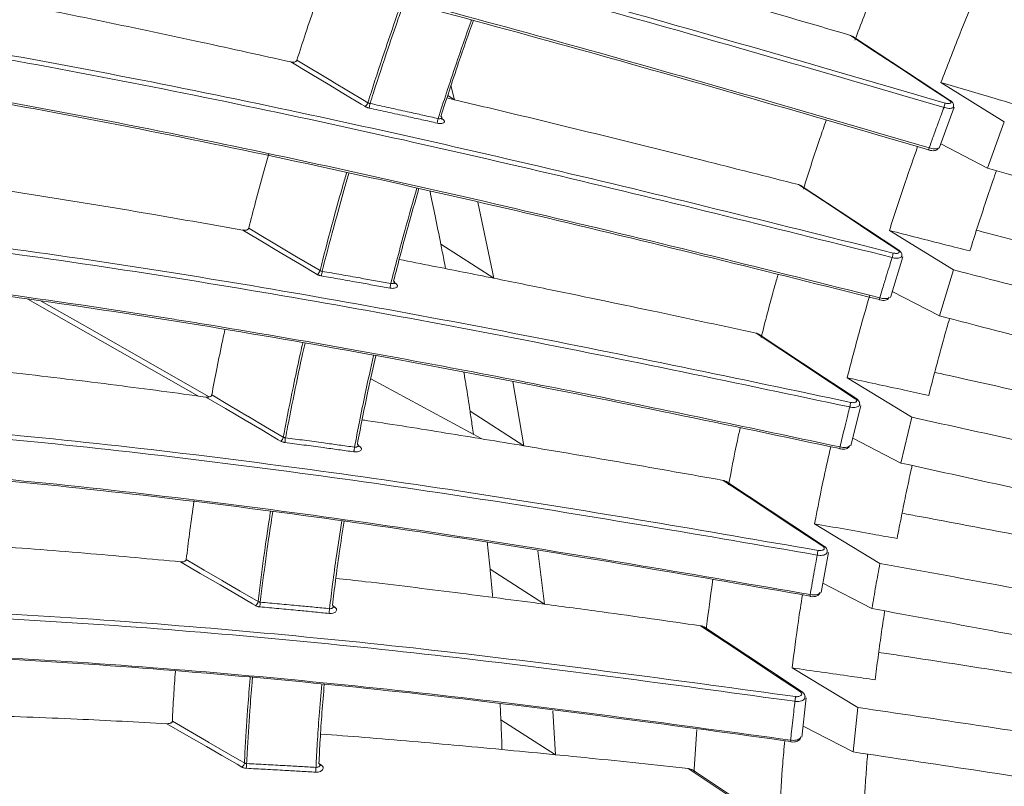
# Model space of a CAD drawing. Header units: millimetres. Extents: x 0 to 1118, y 0 to 864.
# Tile 53 of 256: x 339 to 353, y 146 to 157. Entities that reach past the tile are written whole.
import ezdxf

# ---------------------------------------------------------------- set-up
doc = ezdxf.new("R2010")
doc.units = ezdxf.units.MM

msp = doc.modelspace()

# ---------------------------------------------------------------- linework, layer by layer
at = {"color": 7, "linetype": 'Continuous', "lineweight": 15}
for p, q in [((350.881, 156.515), (350.914, 156.499)), ((345.243, 155.598), (345.192, 155.799)), ((352.17, 155.842), (353.073, 155.284)), ((345.243, 155.598), (345.134, 155.623)), ((352.144, 154.908), (352.357, 155.49)), ((352.833, 154.625), (353.073, 155.284)), ((352.833, 154.625), (352.167, 154.97)), ((345.805, 153.055), (345.573, 154.14)), ((351.436, 153.735), (352.35, 153.174)), ((345.047, 153.541), (345.805, 153.055)), ((351.572, 153.454), (351.571, 153.454)), ((351.45, 152.781), (351.627, 153.361)), ((352.15, 152.518), (352.35, 153.174)), ((352.15, 152.518), (351.476, 152.866)), ((351.294, 152.749), (351.298, 152.747)), ((344.049, 151.623), (345.632, 150.767)), ((350.835, 151.638), (351.757, 151.075)), ((346.231, 150.669), (346.075, 151.585)), ((350.889, 150.668), (351.03, 151.244)), ((345.464, 151.161), (346.231, 150.669)), ((351.6, 150.423), (351.757, 151.075)), ((351.6, 150.423), (350.916, 150.777)), ((350.371, 149.558), (351.301, 148.994)), ((346.522, 148.414), (346.431, 149.174)), ((350.466, 148.579), (350.567, 149.149)), ((345.749, 148.91), (346.522, 148.414)), ((351.188, 148.35), (350.489, 148.711)), ((350.051, 147.505), (350.987, 146.941)), ((345.892, 146.992), (345.903, 146.767)), ((350.19, 146.519), (350.253, 147.08)), ((346.68, 146.269), (346.641, 146.895)), ((350.918, 146.308), (350.987, 146.941)), ((345.903, 146.767), (346.68, 146.269)), ((350.918, 146.308), (350.208, 146.675))]:
    msp.add_line(p, q, dxfattribs=at)
at = {"color": 9, "linetype": 'Continuous', "lineweight": 15}
for p, q in [((345.146, 155.66), (345.243, 155.598)), ((345.061, 155.33), (345.073, 155.322)), ((344.388, 152.992), (344.403, 152.983)), ((343.872, 150.673), (343.889, 150.662)), ((343.514, 148.386), (343.536, 148.371)), ((343.311, 146.144), (343.346, 146.12))]:
    msp.add_line(p, q, dxfattribs=at)
at = {"color": 7, "linetype": 'Continuous', "lineweight": 15, "flags": 128}
for points in [[(352.293, 155.585), (351.94, 155.817), (351.587, 156.05), (351.234, 156.282), (350.881, 156.515)], [(352.307, 155.582), (351.845, 155.886), (350.915, 156.5)], [(343.966, 155.504), (343.912, 155.536), (343.689, 155.67), (343.466, 155.804), (343.189, 155.97), (342.912, 156.136)], [(342.998, 156.161), (343.503, 155.858), (343.509, 155.855), (343.955, 155.587), (344.009, 155.555)], [(351.555, 153.456), (351.202, 153.69), (350.849, 153.923), (350.496, 154.156), (350.143, 154.389)], [(351.572, 153.454), (351.109, 153.76), (350.182, 154.372)], [(343.285, 153.11), (343.035, 153.259), (342.784, 153.409), (342.435, 153.616), (342.227, 153.74)], [(342.312, 153.767), (342.486, 153.664), (342.66, 153.561), (342.993, 153.362), (343.327, 153.164)], [(350.951, 151.337), (350.598, 151.571), (350.244, 151.805), (349.891, 152.039), (349.538, 152.273)], [(350.971, 151.336), (350.507, 151.643), (349.582, 152.255)], [(342.765, 150.736), (342.733, 150.755), (342.497, 150.894), (342.262, 151.033), (341.982, 151.198), (341.703, 151.362)], [(341.785, 151.393), (342.04, 151.243), (342.295, 151.092), (342.301, 151.089), (342.553, 150.94), (342.804, 150.792)], [(343.819, 150.649), (343.817, 150.641), (343.816, 150.631), (343.815, 150.622), (343.814, 150.612), (343.812, 150.604), (343.811, 150.595), (343.81, 150.588), (343.809, 150.583)], [(350.73, 150.625), (350.73, 150.625), (350.729, 150.626), (350.729, 150.629), (350.73, 150.633), (350.731, 150.638), (350.732, 150.645), (350.733, 150.652)], [(350.488, 149.237), (350.134, 149.471), (349.78, 149.706), (349.426, 149.941), (349.071, 150.176)], [(350.51, 149.236), (350.045, 149.544), (349.121, 150.157)], [(342.408, 148.393), (342.367, 148.417), (342.135, 148.553), (341.903, 148.688), (341.622, 148.852), (341.342, 149.016)], [(341.421, 149.049), (341.677, 148.899), (341.933, 148.75), (341.94, 148.746), (342.192, 148.598), (342.445, 148.451)], [(350.168, 147.163), (349.813, 147.399), (349.458, 147.634), (349.103, 147.87), (348.748, 148.105)], [(350.192, 147.164), (349.727, 147.473), (348.803, 148.086)], [(342.215, 146.092), (342.145, 146.133), (341.927, 146.259), (341.709, 146.385), (341.428, 146.548), (341.147, 146.71)], [(341.224, 146.745), (341.737, 146.448), (341.744, 146.444), (342.18, 146.192), (342.251, 146.151)], [(349.996, 145.126), (349.64, 145.362), (349.283, 145.599), (348.927, 145.835), (348.571, 146.071)], [(350.023, 145.128), (349.556, 145.438), (348.631, 146.051)]]:
    msp.add_lwpolyline(points, dxfattribs=at)
at = {"color": 9, "linetype": 'Continuous', "lineweight": 15, "flags": 128}
for points in [[(345.073, 155.322), (345.066, 155.321), (345.065, 155.321)], [(344.403, 152.983), (344.396, 152.981), (344.389, 152.982)], [(341.587, 151.378), (339.817, 152.386), (339.166, 152.756)], [(339.356, 152.728), (339.944, 152.394), (341.75, 151.365)]]:
    msp.add_lwpolyline(points, dxfattribs=at)
at = {"color": 7, "linetype": 'Continuous', "lineweight": 15}
for centre, radius, start, end in [((343.935, 155.573), 0.0754, 293.5886, 346.2513), ((344.673, 155.385), 0.653, 165.8223, 171.594), ((356.656, 154.205), 4.624, 163.0743, 163.8711), ((345.876, 155.113), 0.893, 165.9848, 170.2017), ((352.677, 153.067), 1.235, 163.6714, 166.7077), ((343.25, 153.18), 0.0782, 296.6974, 347.963), ((344.381, 152.953), 1.042, 168.8743, 172.5332), ((346.078, 152.641), 1.775, 168.9971, 171.1441), ((351.505, 152.719), 0.214, 164.3818, 172.2323), ((351.603, 151.087), 0.743, 164.4286, 169.5416), ((342.725, 150.806), 0.0804, 299.5636, 349.8155), ((345.389, 150.422), 2.579, 171.9724, 173.4643), ((350.945, 149.04), 0.541, 165.3051, 172.4032), ((350.373, 148.533), 0.0657, 165.756, 188.0137), ((342.364, 148.462), 0.0818, 302.2118, 351.8155), ((337.371, 148.877), 5.124, 354.3737, 355.1291), ((341.667, 148.5), 1.802, 353.0228, 355.17), ((350.517, 146.995), 0.428, 166.2733, 175.3161), ((350.073, 146.465), 0.044, 165.9762, 197.1067), ((342.169, 146.16), 0.0825, 304.6646, 353.9726), ((341.031, 146.178), 1.251, 355.2531, 358.3567), ((342.392, 146.113), 0.878, 353.9351, 358.3572)]:
    msp.add_arc(centre, radius, start, end, dxfattribs=at)
at = {"color": 9, "linetype": 'Continuous', "lineweight": 15}
for centre, radius, start, end in [((352.296, 155.565), 0.0203, 58.0975, 100.5504), ((352.83, 154.665), 0.864, 163.265, 165.3501), ((351.561, 153.436), 0.0215, 60.8332, 105.8256), ((350.96, 151.317), 0.0219, 59.5169, 111.8), ((343.879, 150.683), 0.0229, 239.3048, 296.2325), ((350.498, 149.216), 0.0232, 60.3961, 116.5475), ((343.523, 148.395), 0.0277, 255.9084, 298.1769), ((350.181, 147.142), 0.0247, 62.5008, 120.7933), ((343.331, 146.144), 0.0283, 256.0961, 303.1415)]:
    msp.add_arc(centre, radius, start, end, dxfattribs=at)
at = {"color": 7, "linetype": 'Continuous', "lineweight": 15}
for points, knots in [([(327.294, 160.561), (327.795, 160.583), (328.614, 160.617), (329.9, 160.558), (331.034, 160.468), (332.223, 160.333), (333.782, 160.114), (335.723, 159.779), (338.06, 159.303), (340.436, 158.761), (342.821, 158.171), (345.188, 157.549), (348.323, 156.689), (350.667, 156.006), (352.232, 155.551)], [0, 0, 0, 0, 0.076676, 0.125354, 0.174043, 0.223977, 0.27392, 0.364007, 0.454148, 0.546389, 0.638653, 0.728826, 0.819009, 1, 1, 1, 1]), ([(352.214, 155.489), (350.655, 155.943), (348.314, 156.624), (345.181, 157.484), (342.829, 158.102), (340.477, 158.684), (338.124, 159.223), (335.771, 159.704), (333.812, 160.044), (332.256, 160.263), (331.081, 160.398), (329.938, 160.491), (328.638, 160.551), (327.812, 160.517), (327.313, 160.496)], [0, 0, 0, 0, 0.180611, 0.271107, 0.361708, 0.451944, 0.542438, 0.634122, 0.726485, 0.775075, 0.823879, 0.8735, 0.923483, 1, 1, 1, 1]), ([(351.995, 154.885), (350.435, 155.34), (348.093, 156.022), (344.958, 156.882), (342.603, 157.501), (340.249, 158.082), (337.892, 158.62), (335.537, 159.1), (333.577, 159.437), (332.022, 159.654), (330.849, 159.787), (329.709, 159.878), (328.508, 159.93), (327.756, 159.906), (327.335, 159.892)], [0, 0, 0, 0, 0.182931, 0.2746, 0.366379, 0.457852, 0.549592, 0.642558, 0.736223, 0.785378, 0.83475, 0.88495, 0.935517, 1, 1, 1, 1]), ([(327.379, 159.918), (327.799, 159.931), (328.538, 159.955), (329.717, 159.904), (330.841, 159.815), (332.021, 159.683), (333.57, 159.467), (335.505, 159.135), (337.837, 158.662), (340.213, 158.121), (342.594, 157.533), (344.961, 156.912), (348.094, 156.052), (350.438, 155.369), (352.002, 154.914)], [0, 0, 0, 0, 0.064349, 0.113292, 0.162601, 0.212867, 0.263387, 0.354369, 0.446125, 0.539531, 0.633268, 0.72472, 0.816299, 1, 1, 1, 1]), ([(350.881, 156.515), (350.429, 156.647), (349.478, 156.927), (348.024, 157.347), (346.835, 157.688), (346.147, 157.88), (345.96, 157.932)], [0, 0, 0, 0, 0.275569, 0.581079, 0.886721, 1, 1, 1, 1]), ([(351.361, 157.51), (351.315, 157.397), (351.177, 157.058), (351.041, 156.702), (350.95, 156.46), (350.944, 156.445)], [0, 0, 0, 0, 0.318373, 0.956368, 1, 1, 1, 1]), ([(327.384, 157.174), (327.557, 157.189), (328.063, 157.233), (328.957, 157.267), (330.081, 157.263), (331.26, 157.215), (332.819, 157.103), (334.776, 156.889), (337.143, 156.544), (339.555, 156.123), (341.971, 155.647), (344.369, 155.13), (347.54, 154.402), (349.91, 153.81), (351.492, 153.414)], [0, 0, 0, 0, 0.026057, 0.076399, 0.127116, 0.17882, 0.230789, 0.325771, 0.421605, 0.519264, 0.617292, 0.712705, 0.808261, 1, 1, 1, 1]), ([(351.475, 153.351), (349.9, 153.745), (347.536, 154.336), (344.366, 155.063), (341.985, 155.577), (339.604, 156.047), (337.22, 156.465), (334.835, 156.816), (332.857, 157.033), (331.297, 157.146), (330.132, 157.196), (328.999, 157.201), (328.089, 157.168), (327.574, 157.123), (327.402, 157.108)], [0, 0, 0, 0, 0.191219, 0.28707, 0.383046, 0.478578, 0.574406, 0.671592, 0.76955, 0.81997, 0.870616, 0.922119, 0.973997, 1, 1, 1, 1]), ([(342.998, 156.161), (343.039, 156.287), (343.125, 156.554), (343.251, 156.931), (343.338, 157.182), (343.376, 157.292)], [0, 0, 0, 0, 0.3352818, 0.7072195, 1, 1, 1, 1]), ([(342.912, 156.136), (342.492, 156.23), (341.602, 156.427), (340.241, 156.714), (339.192, 156.928), (338.614, 157.037), (338.506, 157.057)], [0, 0, 0, 0, 0.286132, 0.60589, 0.926319, 1, 1, 1, 1]), ([(352.661, 157.078), (352.586, 156.895), (352.416, 156.483), (352.258, 156.071), (352.17, 155.842)], [0, 0, 0, 0, 0.4436193, 1, 1, 1, 1]), ([(345.511, 156.726), (345.44, 156.526), (345.322, 156.191), (345.17, 155.735), (345.087, 155.48), (345.049, 155.361)], [0, 0, 0, 0, 0.438784, 0.73761, 1, 1, 1, 1]), ([(351.295, 152.751), (349.719, 153.145), (347.353, 153.738), (344.181, 154.465), (341.798, 154.978), (339.414, 155.448), (337.026, 155.865), (334.638, 156.214), (332.63, 156.433), (331.017, 156.546), (329.776, 156.592), (328.565, 156.591), (327.812, 156.541), (327.433, 156.516)], [0, 0, 0, 0, 0.193342, 0.290268, 0.387324, 0.484, 0.58098, 0.679354, 0.77852, 0.833006, 0.887776, 0.943643, 1, 1, 1, 1]), ([(327.472, 156.54), (327.57, 156.548), (328.003, 156.582), (328.81, 156.615), (329.926, 156.612), (331.097, 156.566), (332.648, 156.456), (334.599, 156.245), (336.962, 155.902), (339.37, 155.483), (341.784, 155.008), (344.18, 154.492), (347.35, 153.766), (349.719, 153.173), (351.299, 152.777)], [0, 0, 0, 0, 0.0148588, 0.0655879, 0.1166951, 0.1687981, 0.2211681, 0.3172793, 0.4142634, 0.5131178, 0.6123516, 0.7089882, 0.8057734, 1, 1, 1, 1]), ([(342.912, 156.136), (342.925, 156.134), (342.946, 156.131), (342.972, 156.137), (342.987, 156.145), (342.995, 156.153), (342.997, 156.159), (342.998, 156.161)], [0, 0, 0, 0, 0.410428, 0.631062, 0.799097, 0.922544, 1, 1, 1, 1]), ([(353.295, 155.511), (353.178, 155.546), (352.803, 155.656), (352.428, 155.766), (352.17, 155.842)], [0, 0, 0, 0, 0.312318, 1, 1, 1, 1]), ([(344.009, 155.555), (344.011, 155.554), (344.015, 155.552), (344.023, 155.549), (344.031, 155.546), (344.037, 155.545), (344.04, 155.545)], [0, 0, 0, 0, 0.246369, 0.500311, 0.746441, 1, 1, 1, 1]), ([(344.04, 155.545), (344.129, 155.525), (344.308, 155.486), (344.558, 155.43), (344.792, 155.378), (344.937, 155.345), (345.01, 155.329)], [0, 0, 0, 0, 0.276051, 0.552107, 0.776052, 1, 1, 1, 1]), ([(350.143, 154.389), (349.685, 154.505), (348.72, 154.75), (347.245, 155.116), (346.069, 155.402), (345.401, 155.56), (345.243, 155.598)], [0, 0, 0, 0, 0.280547, 0.591903, 0.903436, 1, 1, 1, 1]), ([(352.232, 155.551), (352.234, 155.55), (352.245, 155.547), (352.264, 155.544), (352.286, 155.543), (352.303, 155.546), (352.312, 155.553), (352.314, 155.562), (352.308, 155.573), (352.298, 155.581), (352.293, 155.585)], [0, 0, 0, 0, 0.040342, 0.178043, 0.315423, 0.452456, 0.589266, 0.726075, 0.863041, 1, 1, 1, 1]), ([(352.345, 155.494), (352.346, 155.495), (352.351, 155.504), (352.351, 155.523), (352.344, 155.545), (352.33, 155.564), (352.318, 155.576), (352.308, 155.582), (352.307, 155.582)], [0, 0, 0, 0, 0.0467796, 0.2752647, 0.4784044, 0.6900895, 0.9796594, 1, 1, 1, 1]), ([(343.966, 155.504), (343.966, 155.504), (343.97, 155.501), (343.979, 155.496), (343.994, 155.49), (344.01, 155.484), (344.021, 155.482), (344.027, 155.48)], [0, 0, 0, 0, 0.013084, 0.253437, 0.500792, 0.746656, 1, 1, 1, 1]), ([(344.996, 155.265), (344.924, 155.281), (344.779, 155.313), (344.545, 155.366), (344.295, 155.421), (344.116, 155.461), (344.027, 155.48)], [0, 0, 0, 0, 0.223949, 0.447901, 0.723948, 1, 1, 1, 1]), ([(352.002, 154.914), (352.019, 154.959), (352.056, 155.062), (352.112, 155.217), (352.167, 155.363), (352.2, 155.452), (352.214, 155.489)], [0, 0, 0, 0, 0.234958, 0.537845, 0.806382, 1, 1, 1, 1]), ([(345.073, 155.322), (345.08, 155.317), (345.093, 155.306), (345.101, 155.29), (345.099, 155.276), (345.085, 155.266), (345.062, 155.259), (345.032, 155.259), (345.009, 155.262), (344.997, 155.264), (344.996, 155.265)], [0, 0, 0, 0, 0.140603, 0.281214, 0.421723, 0.562281, 0.703065, 0.84415, 0.985482, 1, 1, 1, 1]), ([(345.061, 155.341), (345.062, 155.342), (345.063, 155.346), (345.059, 155.353), (345.052, 155.358), (345.049, 155.361)], [0, 0, 0, 0, 0.246168, 0.622888, 1, 1, 1, 1]), ([(345.064, 155.318), (345.064, 155.318), (345.065, 155.317), (345.062, 155.32), (345.06, 155.329), (345.062, 155.337), (345.063, 155.341)], [0, 0, 0, 0, 0.0014161, 0.3006527, 0.6751217, 1, 1, 1, 1]), ([(350.536, 155.305), (350.506, 155.219), (350.397, 154.906), (350.292, 154.579), (350.215, 154.337), (350.21, 154.322)], [0, 0, 0, 0, 0.26207, 0.952731, 1, 1, 1, 1]), ([(342.312, 153.767), (342.344, 153.893), (342.412, 154.157), (342.507, 154.51), (342.572, 154.738), (342.597, 154.827)], [0, 0, 0, 0, 0.355247, 0.749455, 1, 1, 1, 1]), ([(351.838, 154.93), (351.779, 154.76), (351.638, 154.362), (351.51, 153.964), (351.436, 153.735)], [0, 0, 0, 0, 0.425467, 1, 1, 1, 1]), ([(351.994, 154.884), (351.997, 154.883), (352.012, 154.878), (352.042, 154.872), (352.074, 154.871), (352.102, 154.877), (352.121, 154.892), (352.132, 154.905), (352.133, 154.912), (352.133, 154.913)], [0, 0, 0, 0, 0.055139, 0.279316, 0.527413, 0.724924, 0.862396, 0.992545, 1, 1, 1, 1]), ([(352.961, 154.588), (352.944, 154.539), (352.888, 154.379), (352.797, 154.108), (352.687, 153.775), (352.617, 153.554), (352.582, 153.444)], [0, 0, 0, 0, 0.127942, 0.419977, 0.70997, 1, 1, 1, 1]), ([(359.51, 152.658), (358.943, 152.821), (357.81, 153.148), (356.114, 153.651), (354.456, 154.145), (353.362, 154.469), (352.833, 154.625)], [0, 0, 0, 0, 0.254208, 0.508394, 0.762212, 1, 1, 1, 1]), ([(342.227, 153.74), (341.805, 153.815), (340.91, 153.974), (339.54, 154.199), (338.479, 154.365), (337.892, 154.447), (337.779, 154.462)], [0, 0, 0, 0, 0.285241, 0.604097, 0.92367, 1, 1, 1, 1]), ([(344.735, 154.333), (344.682, 154.148), (344.59, 153.829), (344.472, 153.39), (344.406, 153.136), (344.376, 153.017)], [0, 0, 0, 0, 0.419745, 0.728059, 1, 1, 1, 1]), ([(344.894, 154.296), (344.918, 154.179), (344.971, 153.927), (345.021, 153.676), (345.047, 153.541)], [0, 0, 0, 0, 0.465975, 1, 1, 1, 1]), ([(350.143, 154.389), (350.157, 154.385), (350.171, 154.381), (350.182, 154.372), (350.182, 154.372)], [0, 0, 0, 0, 0.980759, 1, 1, 1, 1]), ([(327.508, 153.918), (327.831, 153.955), (328.478, 154.029), (329.86, 154.11), (331.695, 154.123), (334.005, 154.012), (336.397, 153.797), (338.836, 153.498), (341.278, 153.134), (343.7, 152.722), (346.901, 152.127), (349.291, 151.623), (350.887, 151.287)], [0, 0, 0, 0, 0.047629, 0.09554, 0.193012, 0.292581, 0.393093, 0.495636, 0.598592, 0.698638, 0.798848, 1, 1, 1, 1]), ([(350.872, 151.222), (349.284, 151.557), (346.9, 152.059), (343.701, 152.655), (341.297, 153.063), (338.892, 153.422), (336.482, 153.72), (334.071, 153.941), (331.741, 154.055), (329.894, 154.043), (328.514, 153.964), (327.856, 153.889), (327.525, 153.852)], [0, 0, 0, 0, 0.200501, 0.301042, 0.401726, 0.501892, 0.602388, 0.704397, 0.807264, 0.902721, 0.95122, 1, 1, 1, 1]), ([(342.227, 153.74), (342.241, 153.738), (342.262, 153.736), (342.287, 153.743), (342.301, 153.751), (342.309, 153.759), (342.311, 153.765), (342.312, 153.767)], [0, 0, 0, 0, 0.409788, 0.628453, 0.795929, 0.919324, 1, 1, 1, 1]), ([(352.582, 153.444), (352.465, 153.474), (352.083, 153.571), (351.701, 153.668), (351.436, 153.735)], [0, 0, 0, 0, 0.3054938, 1, 1, 1, 1]), ([(357.282, 152.562), (357.247, 152.571), (356.341, 152.795), (354.859, 153.175), (353.36, 153.563), (352.729, 153.725), (352.676, 153.739)], [0, 0, 0, 0, 0.0228669, 0.5886714, 0.9653077, 1, 1, 1, 1]), ([(327.481, 153.281), (327.796, 153.316), (328.429, 153.387), (329.777, 153.465), (331.581, 153.479), (333.868, 153.371), (336.256, 153.158), (338.691, 152.86), (340.376, 152.61), (341.415, 152.444), (342.333, 152.295), (344.348, 151.945), (347.327, 151.375), (349.597, 150.893), (350.733, 150.652)], [0, 0, 0, 0, 0.046719, 0.093701, 0.189205, 0.289184, 0.390119, 0.493114, 0.596528, 0.602025, 0.624015, 0.711988, 0.855866, 1, 1, 1, 1]), ([(350.731, 150.628), (349.142, 150.964), (346.757, 151.467), (343.556, 152.063), (341.149, 152.471), (338.741, 152.829), (336.328, 153.127), (333.913, 153.346), (331.607, 153.456), (329.794, 153.445), (328.462, 153.368), (327.815, 153.304), (327.5, 153.265), (327.499, 153.265)], [0, 0, 0, 0, 0.201735, 0.302904, 0.40422, 0.505091, 0.606298, 0.709046, 0.812666, 0.905487, 0.95259, 0.999942, 1, 1, 1, 1]), ([(345.047, 153.541), (345.062, 153.468), (345.085, 153.352), (345.107, 153.236), (345.115, 153.192)], [0, 0, 0, 0, 0.62784, 1, 1, 1, 1]), ([(351.492, 153.414), (351.495, 153.413), (351.505, 153.411), (351.525, 153.408), (351.547, 153.409), (351.564, 153.414), (351.574, 153.422), (351.576, 153.433), (351.57, 153.445), (351.56, 153.453), (351.555, 153.456)], [0, 0, 0, 0, 0.042673, 0.179996, 0.317088, 0.453877, 0.590423, 0.726893, 0.863448, 1, 1, 1, 1]), ([(351.611, 153.367), (351.612, 153.37), (351.617, 153.381), (351.614, 153.402), (351.604, 153.424), (351.59, 153.442), (351.576, 153.45), (351.57, 153.453)], [0, 0, 0, 0, 0.0927022, 0.3369112, 0.5597945, 0.8140166, 1, 1, 1, 1]), ([(345.805, 153.055), (345.514, 153.113), (345.064, 153.204), (344.613, 153.291), (344.455, 153.322)], [0, 0, 0, 0, 0.647781, 1, 1, 1, 1]), ([(351.299, 152.777), (351.313, 152.821), (351.343, 152.923), (351.39, 153.077), (351.436, 153.224), (351.464, 153.313), (351.475, 153.351)], [0, 0, 0, 0, 0.232454, 0.533315, 0.803851, 1, 1, 1, 1]), ([(343.327, 153.164), (343.329, 153.163), (343.333, 153.16), (343.341, 153.158), (343.349, 153.155), (343.355, 153.154), (343.358, 153.154)], [0, 0, 0, 0, 0.2462132, 0.500041, 0.746264, 1, 1, 1, 1]), ([(343.358, 153.154), (343.448, 153.138), (343.628, 153.107), (343.881, 153.062), (344.117, 153.019), (344.263, 152.993), (344.335, 152.98)], [0, 0, 0, 0, 0.276346, 0.552697, 0.776347, 1, 1, 1, 1]), ([(352.35, 153.174), (352.891, 153.035), (354.011, 152.748), (355.707, 152.309), (357.438, 151.861), (358.596, 151.572), (359.174, 151.427)], [0, 0, 0, 0, 0.23813, 0.492275, 0.746119, 1, 1, 1, 1]), ([(343.285, 153.11), (343.286, 153.11), (343.29, 153.107), (343.299, 153.103), (343.314, 153.097), (343.33, 153.092), (343.342, 153.089), (343.347, 153.088)], [0, 0, 0, 0, 0.013743, 0.253612, 0.500463, 0.746468, 1, 1, 1, 1]), ([(344.324, 152.914), (344.251, 152.927), (344.106, 152.954), (343.87, 152.996), (343.617, 153.041), (343.437, 153.073), (343.347, 153.088)], [0, 0, 0, 0, 0.223654, 0.447311, 0.723653, 1, 1, 1, 1]), ([(344.388, 152.996), (344.389, 152.998), (344.39, 153.002), (344.386, 153.01), (344.379, 153.015), (344.376, 153.017)], [0, 0, 0, 0, 0.2332562, 0.6165958, 1, 1, 1, 1]), ([(344.39, 152.979), (344.39, 152.979), (344.391, 152.978), (344.389, 152.981), (344.387, 152.99), (344.389, 152.994), (344.389, 152.996)], [0, 0, 0, 0, 0.031165, 0.372261, 0.821729, 1, 1, 1, 1]), ([(349.538, 152.273), (349.076, 152.373), (348.1, 152.582), (346.856, 152.842), (346.073, 153.001), (345.805, 153.055)], [0, 0, 0, 0, 0.371913, 0.785056, 1, 1, 1, 1]), ([(349.85, 153.106), (349.833, 153.047), (349.751, 152.763), (349.674, 152.464), (349.613, 152.224), (349.609, 152.209)], [0, 0, 0, 0, 0.195786, 0.948471, 1, 1, 1, 1]), ([(344.403, 152.983), (344.41, 152.977), (344.423, 152.967), (344.431, 152.95), (344.428, 152.934), (344.414, 152.921), (344.391, 152.913), (344.361, 152.91), (344.337, 152.912), (344.325, 152.914), (344.324, 152.914)], [0, 0, 0, 0, 0.140601, 0.281206, 0.4218, 0.562525, 0.703478, 0.844657, 0.985959, 1, 1, 1, 1]), ([(351.157, 152.812), (351.109, 152.648), (350.995, 152.256), (350.894, 151.865), (350.835, 151.638)], [0, 0, 0, 0, 0.418671, 1, 1, 1, 1]), ([(351.298, 152.747), (351.3, 152.747), (351.314, 152.743), (351.345, 152.739), (351.379, 152.741), (351.407, 152.751), (351.426, 152.767), (351.431, 152.781), (351.433, 152.787)], [0, 0, 0, 0, 0.030694, 0.268708, 0.532659, 0.72658, 0.882456, 1, 1, 1, 1]), ([(352.293, 152.481), (352.283, 152.447), (352.241, 152.302), (352.17, 152.047), (352.081, 151.716), (352.025, 151.496), (351.997, 151.387)], [0, 0, 0, 0, 0.0940476, 0.3967747, 0.6983678, 1, 1, 1, 1]), ([(359.007, 150.752), (358.425, 150.899), (357.262, 151.193), (355.521, 151.646), (353.818, 152.089), (352.694, 152.378), (352.15, 152.518)], [0, 0, 0, 0, 0.254126, 0.508236, 0.762108, 1, 1, 1, 1]), ([(341.785, 151.393), (341.809, 151.517), (341.859, 151.778), (341.922, 152.088), (341.963, 152.275), (341.973, 152.323)], [0, 0, 0, 0, 0.400169, 0.844265, 1, 1, 1, 1]), ([(349.538, 152.273), (349.552, 152.27), (349.568, 152.266), (349.58, 152.256), (349.582, 152.255)], [0, 0, 0, 0, 0.886817, 1, 1, 1, 1]), ([(341.703, 151.362), (341.278, 151.42), (340.379, 151.541), (339.003, 151.706), (337.931, 151.825), (337.335, 151.879), (337.215, 151.89)], [0, 0, 0, 0, 0.284016, 0.601575, 0.919883, 1, 1, 1, 1]), ([(344.121, 151.951), (344.083, 151.783), (344.016, 151.481), (343.93, 151.062), (343.882, 150.811), (343.859, 150.693)], [0, 0, 0, 0, 0.399209, 0.718021, 1, 1, 1, 1]), ([(345.376, 151.717), (345.386, 151.657), (345.417, 151.471), (345.445, 151.286), (345.464, 151.161)], [0, 0, 0, 0, 0.326045, 1, 1, 1, 1]), ([(351.997, 151.387), (351.881, 151.412), (351.494, 151.496), (351.106, 151.579), (350.835, 151.638)], [0, 0, 0, 0, 0.299189, 1, 1, 1, 1]), ([(356.834, 150.664), (356.797, 150.672), (355.87, 150.871), (354.355, 151.208), (352.81, 151.553), (352.15, 151.699), (352.082, 151.715)], [0, 0, 0, 0, 0.023605, 0.583684, 0.956706, 1, 1, 1, 1]), ([(341.703, 151.362), (341.716, 151.361), (341.737, 151.36), (341.762, 151.368), (341.775, 151.376), (341.783, 151.385), (341.784, 151.39), (341.785, 151.393)], [0, 0, 0, 0, 0.409053, 0.625712, 0.792591, 0.915939, 1, 1, 1, 1]), ([(350.887, 151.287), (350.889, 151.286), (350.9, 151.284), (350.92, 151.282), (350.942, 151.285), (350.96, 151.291), (350.97, 151.301), (350.973, 151.313), (350.967, 151.326), (350.956, 151.333), (350.951, 151.337)], [0, 0, 0, 0, 0.04428, 0.18128, 0.318159, 0.454806, 0.591211, 0.72747, 0.863734, 1, 1, 1, 1]), ([(351.01, 151.25), (351.011, 151.255), (351.015, 151.268), (351.011, 151.29), (350.997, 151.313), (350.983, 151.328), (350.972, 151.334), (350.97, 151.335)], [0, 0, 0, 0, 0.1287872, 0.3930917, 0.6419748, 0.9374835, 1, 1, 1, 1]), ([(350.733, 150.652), (350.743, 150.696), (350.767, 150.796), (350.804, 150.948), (350.84, 151.094), (350.862, 151.184), (350.872, 151.222)], [0, 0, 0, 0, 0.229133, 0.52723, 0.800508, 1, 1, 1, 1]), ([(327.628, 150.775), (328.18, 150.855), (329.293, 151.016), (331.237, 151.137), (333.414, 151.163), (335.826, 151.075), (338.285, 150.896), (340.747, 150.644), (343.188, 150.336), (346.411, 149.871), (348.816, 149.455), (350.422, 149.178)], [0, 0, 0, 0, 0.080649, 0.162349, 0.265636, 0.369944, 0.476455, 0.583417, 0.687223, 0.791207, 1, 1, 1, 1]), ([(350.409, 149.112), (348.811, 149.388), (346.413, 149.802), (343.191, 150.268), (340.77, 150.573), (338.346, 150.822), (335.918, 151.002), (333.486, 151.095), (331.279, 151.071), (329.313, 150.95), (328.204, 150.789), (327.646, 150.709)], [0, 0, 0, 0, 0.2080312, 0.3123795, 0.4168865, 0.5208124, 0.6250963, 0.731024, 0.8378831, 0.9184715, 1, 1, 1, 1]), ([(346.231, 150.669), (345.861, 150.73), (345.121, 150.852), (344.352, 150.974), (343.954, 151.034), (343.926, 151.038)], [0, 0, 0, 0, 0.482248, 0.964579, 1, 1, 1, 1]), ([(345.464, 151.161), (345.474, 151.091), (345.491, 150.981), (345.507, 150.871), (345.513, 150.831)], [0, 0, 0, 0, 0.6358665, 1, 1, 1, 1]), ([(351.757, 151.075), (352.311, 150.953), (353.457, 150.702), (355.191, 150.315), (356.961, 149.918), (358.144, 149.662), (358.735, 149.533)], [0, 0, 0, 0, 0.238128, 0.492188, 0.746086, 1, 1, 1, 1]), ([(349.31, 150.92), (349.303, 150.89), (349.247, 150.636), (349.195, 150.367), (349.15, 150.13), (349.147, 150.115)], [0, 0, 0, 0, 0.1141259, 0.9432174, 1, 1, 1, 1]), ([(342.804, 150.792), (342.807, 150.791), (342.811, 150.788), (342.819, 150.786), (342.827, 150.784), (342.833, 150.783), (342.836, 150.783)], [0, 0, 0, 0, 0.246123, 0.499896, 0.746154, 1, 1, 1, 1]), ([(342.836, 150.783), (342.926, 150.771), (343.108, 150.747), (343.362, 150.712), (343.599, 150.68), (343.746, 150.659), (343.819, 150.649)], [0, 0, 0, 0, 0.276639, 0.553284, 0.776641, 1, 1, 1, 1]), ([(342.765, 150.736), (342.765, 150.736), (342.77, 150.734), (342.779, 150.729), (342.794, 150.723), (342.81, 150.719), (342.821, 150.717), (342.827, 150.716)], [0, 0, 0, 0, 0.014482, 0.253869, 0.500218, 0.746325, 1, 1, 1, 1]), ([(343.809, 150.583), (343.736, 150.593), (343.59, 150.613), (343.353, 150.646), (343.099, 150.68), (342.918, 150.704), (342.827, 150.716)], [0, 0, 0, 0, 0.22336, 0.446723, 0.723359, 1, 1, 1, 1]), ([(343.889, 150.662), (343.896, 150.657), (343.91, 150.646), (343.918, 150.628), (343.915, 150.61), (343.9, 150.596), (343.877, 150.585), (343.846, 150.58), (343.823, 150.581), (343.811, 150.583), (343.809, 150.583)], [0, 0, 0, 0, 0.140652, 0.281306, 0.422026, 0.562932, 0.704041, 0.845283, 0.986529, 1, 1, 1, 1]), ([(343.872, 150.671), (343.872, 150.672), (343.873, 150.677), (343.869, 150.685), (343.863, 150.69), (343.859, 150.693)], [0, 0, 0, 0, 0.203265, 0.601749, 1, 1, 1, 1]), ([(343.874, 150.658), (343.874, 150.658), (343.875, 150.657), (343.872, 150.661), (343.872, 150.667), (343.873, 150.671)], [0, 0, 0, 0, 0.0761284, 0.4858223, 1, 1, 1, 1]), ([(349.071, 150.176), (348.606, 150.259), (347.66, 150.427), (346.712, 150.587), (346.231, 150.669)], [0, 0, 0, 0, 0.492284, 1, 1, 1, 1]), ([(350.601, 150.655), (350.569, 150.514), (350.486, 150.148), (350.415, 149.783), (350.371, 149.558)], [0, 0, 0, 0, 0.38392, 1, 1, 1, 1]), ([(350.73, 150.626), (350.733, 150.625), (350.75, 150.62), (350.784, 150.619), (350.819, 150.623), (350.846, 150.636), (350.864, 150.653), (350.869, 150.668), (350.871, 150.674)], [0, 0, 0, 0, 0.055034, 0.291473, 0.552464, 0.729099, 0.880415, 1, 1, 1, 1]), ([(350.31, 148.528), (348.711, 148.804), (346.311, 149.219), (343.087, 149.685), (340.663, 149.99), (338.237, 150.239), (335.805, 150.418), (333.369, 150.509), (331.185, 150.484), (329.268, 150.365), (328.202, 150.215), (327.666, 150.14)], [0, 0, 0, 0, 0.209385, 0.31442, 0.419616, 0.52431, 0.629369, 0.736097, 0.843769, 0.921474, 1, 1, 1, 1]), ([(327.696, 150.161), (328.224, 150.235), (329.288, 150.385), (331.173, 150.502), (333.318, 150.529), (335.726, 150.443), (338.182, 150.265), (340.641, 150.014), (343.079, 149.706), (346.301, 149.242), (348.704, 148.826), (350.309, 148.549)], [0, 0, 0, 0, 0.077549, 0.156008, 0.26002, 0.365066, 0.472348, 0.580087, 0.684717, 0.78953, 1, 1, 1, 1]), ([(351.76, 150.388), (351.756, 150.368), (351.726, 150.239), (351.676, 150.001), (351.609, 149.674), (351.567, 149.456), (351.546, 149.348)], [0, 0, 0, 0, 0.056328, 0.371042, 0.6855, 1, 1, 1, 1]), ([(358.604, 148.867), (358.01, 148.997), (356.823, 149.258), (355.046, 149.658), (353.306, 150.048), (352.156, 150.301), (351.6, 150.423)], [0, 0, 0, 0, 0.254058, 0.508105, 0.761997, 1, 1, 1, 1]), ([(349.071, 150.176), (349.086, 150.172), (349.104, 150.168), (349.118, 150.158), (349.121, 150.156)], [0, 0, 0, 0, 0.808826, 1, 1, 1, 1]), ([(341.421, 149.049), (341.437, 149.171), (341.469, 149.428), (341.507, 149.71), (341.531, 149.869), (341.534, 149.892)], [0, 0, 0, 0, 0.435004, 0.917759, 1, 1, 1, 1]), ([(356.489, 148.792), (356.45, 148.799), (355.508, 148.972), (353.967, 149.264), (352.383, 149.565), (351.699, 149.692), (351.616, 149.708)], [0, 0, 0, 0, 0.02409, 0.579218, 0.94912, 1, 1, 1, 1]), ([(343.67, 149.593), (343.647, 149.442), (343.603, 149.158), (343.548, 148.76), (343.518, 148.513), (343.504, 148.397)], [0, 0, 0, 0, 0.377853, 0.708755, 1, 1, 1, 1]), ([(351.546, 149.348), (351.431, 149.368), (351.04, 149.439), (350.648, 149.509), (350.371, 149.558)], [0, 0, 0, 0, 0.29371, 1, 1, 1, 1]), ([(341.342, 149.016), (340.916, 149.056), (340.015, 149.14), (338.634, 149.246), (337.55, 149.319), (336.944, 149.346), (336.815, 149.352)], [0, 0, 0, 0, 0.282403, 0.598205, 0.914777, 1, 1, 1, 1]), ([(345.708, 149.294), (345.71, 149.283), (345.724, 149.155), (345.737, 149.027), (345.749, 148.91)], [0, 0, 0, 0, 0.08531, 1, 1, 1, 1]), ([(350.422, 149.178), (350.425, 149.177), (350.436, 149.175), (350.456, 149.175), (350.478, 149.179), (350.496, 149.187), (350.507, 149.198), (350.509, 149.211), (350.503, 149.225), (350.493, 149.233), (350.488, 149.237)], [0, 0, 0, 0, 0.0452772, 0.1820039, 0.3187234, 0.4552982, 0.5916544, 0.7278136, 0.8639047, 1, 1, 1, 1]), ([(350.55, 149.153), (350.551, 149.158), (350.554, 149.172), (350.547, 149.196), (350.532, 149.219), (350.517, 149.23), (350.509, 149.236)], [0, 0, 0, 0, 0.153395, 0.441201, 0.720526, 1, 1, 1, 1]), ([(350.309, 148.549), (350.316, 148.591), (350.333, 148.688), (350.359, 148.838), (350.385, 148.983), (350.402, 149.074), (350.409, 149.112)], [0, 0, 0, 0, 0.225439, 0.520464, 0.796801, 1, 1, 1, 1]), ([(341.342, 149.016), (341.355, 149.015), (341.376, 149.015), (341.4, 149.023), (341.413, 149.031), (341.42, 149.04), (341.421, 149.046), (341.421, 149.049)], [0, 0, 0, 0, 0.40833, 0.622862, 0.789084, 0.912345, 1, 1, 1, 1]), ([(351.188, 148.35), (351.206, 148.457), (351.242, 148.672), (351.282, 148.887), (351.301, 148.994)], [0, 0, 0, 0, 0.4999691, 1, 1, 1, 1]), ([(351.301, 148.994), (351.866, 148.891), (353.032, 148.677), (354.796, 148.344), (356.596, 148.001), (357.798, 147.778), (358.399, 147.667)], [0, 0, 0, 0, 0.238182, 0.492215, 0.746105, 1, 1, 1, 1]), ([(345.749, 148.91), (345.755, 148.843), (345.768, 148.709), (345.781, 148.576), (345.787, 148.509)], [0, 0, 0, 0, 0.501305, 1, 1, 1, 1]), ([(346.522, 148.414), (346.098, 148.469), (345.25, 148.58), (344.26, 148.702), (343.693, 148.765), (343.552, 148.781)], [0, 0, 0, 0, 0.428894, 0.857883, 1, 1, 1, 1]), ([(348.922, 148.759), (348.92, 148.749), (348.886, 148.526), (348.857, 148.289), (348.829, 148.063), (348.827, 148.048)], [0, 0, 0, 0, 0.042401, 0.936566, 1, 1, 1, 1]), ([(350.198, 148.546), (350.178, 148.421), (350.122, 148.072), (350.079, 147.727), (350.051, 147.505)], [0, 0, 0, 0, 0.35987, 1, 1, 1, 1]), ([(350.308, 148.524), (350.311, 148.523), (350.329, 148.519), (350.363, 148.519), (350.401, 148.526), (350.428, 148.543), (350.445, 148.562), (350.448, 148.577), (350.449, 148.583)], [0, 0, 0, 0, 0.054613, 0.293435, 0.554668, 0.734493, 0.891821, 1, 1, 1, 1]), ([(327.722, 147.724), (328.197, 147.816), (329.153, 148.001), (330.919, 148.213), (333.01, 148.356), (335.434, 148.393), (337.907, 148.331), (340.382, 148.188), (342.835, 147.982), (346.074, 147.644), (348.489, 147.316), (350.101, 147.096)], [0, 0, 0, 0, 0.069864, 0.140351, 0.246303, 0.353333, 0.462694, 0.572533, 0.679034, 0.785726, 1, 1, 1, 1]), ([(342.408, 148.393), (342.408, 148.393), (342.412, 148.39), (342.421, 148.386), (342.436, 148.381), (342.453, 148.376), (342.464, 148.375), (342.47, 148.374)], [0, 0, 0, 0, 0.015196, 0.254162, 0.500068, 0.746233, 1, 1, 1, 1]), ([(342.445, 148.451), (342.447, 148.45), (342.451, 148.447), (342.459, 148.444), (342.467, 148.443), (342.473, 148.442), (342.476, 148.442)], [0, 0, 0, 0, 0.24611, 0.499894, 0.746121, 1, 1, 1, 1]), ([(343.456, 148.281), (343.383, 148.288), (343.236, 148.303), (342.998, 148.326), (342.743, 148.35), (342.561, 148.366), (342.47, 148.374)], [0, 0, 0, 0, 0.223061, 0.446125, 0.72306, 1, 1, 1, 1]), ([(342.476, 148.442), (342.567, 148.433), (342.75, 148.417), (343.005, 148.393), (343.243, 148.37), (343.389, 148.356), (343.463, 148.348)], [0, 0, 0, 0, 0.276938, 0.553882, 0.77694, 1, 1, 1, 1]), ([(343.536, 148.371), (343.543, 148.365), (343.557, 148.355), (343.565, 148.335), (343.561, 148.316), (343.547, 148.3), (343.523, 148.287), (343.493, 148.28), (343.469, 148.28), (343.457, 148.281), (343.456, 148.281)], [0, 0, 0, 0, 0.140754, 0.281506, 0.42239, 0.563481, 0.704719, 0.84598, 0.987128, 1, 1, 1, 1]), ([(343.516, 148.375), (343.516, 148.376), (343.517, 148.381), (343.514, 148.389), (343.507, 148.395), (343.504, 148.397)], [0, 0, 0, 0, 0.180124, 0.59031, 1, 1, 1, 1]), ([(343.518, 148.366), (343.518, 148.366), (343.518, 148.365), (343.516, 148.371), (343.517, 148.374), (343.517, 148.374)], [0, 0, 0, 0, 0.223007, 0.784617, 1, 1, 1, 1]), ([(348.748, 148.105), (348.28, 148.172), (347.539, 148.278), (346.796, 148.377), (346.522, 148.414)], [0, 0, 0, 0, 0.631017, 1, 1, 1, 1]), ([(350.091, 147.029), (348.487, 147.248), (346.078, 147.576), (342.842, 147.913), (340.408, 148.118), (337.973, 148.259), (335.532, 148.324), (333.086, 148.292), (330.962, 148.149), (329.172, 147.934), (328.219, 147.75), (327.741, 147.658)], [0, 0, 0, 0, 0.213431, 0.32051, 0.42776, 0.534381, 0.641382, 0.750122, 0.859848, 0.929641, 1, 1, 1, 1]), ([(358.304, 147.012), (357.702, 147.125), (356.496, 147.35), (354.691, 147.697), (352.922, 148.032), (351.753, 148.246), (351.188, 148.35)], [0, 0, 0, 0, 0.254013, 0.508019, 0.761915, 1, 1, 1, 1]), ([(351.369, 148.317), (351.369, 148.312), (351.351, 148.199), (351.319, 147.978), (351.274, 147.656), (351.247, 147.442), (351.234, 147.335)], [0, 0, 0, 0, 0.015055, 0.344283, 0.67212, 1, 1, 1, 1]), ([(348.748, 148.105), (348.763, 148.102), (348.782, 148.099), (348.798, 148.088), (348.803, 148.085)], [0, 0, 0, 0, 0.7429014, 1, 1, 1, 1]), ([(350.034, 146.457), (348.429, 146.676), (346.018, 147.004), (342.78, 147.342), (340.344, 147.546), (337.905, 147.688), (335.46, 147.752), (333.011, 147.718), (330.9, 147.576), (329.138, 147.364), (328.211, 147.188), (327.746, 147.099)], [0, 0, 0, 0, 0.214236, 0.321724, 0.429384, 0.536503, 0.644005, 0.753264, 0.863516, 0.931501, 1, 1, 1, 1]), ([(327.772, 147.118), (328.232, 147.206), (329.157, 147.382), (330.887, 147.59), (332.956, 147.732), (335.376, 147.77), (337.846, 147.708), (340.318, 147.566), (342.769, 147.36), (346.005, 147.024), (348.419, 146.695), (350.03, 146.475)], [0, 0, 0, 0, 0.067864, 0.13629, 0.242689, 0.350173, 0.460009, 0.570328, 0.677374, 0.784615, 1, 1, 1, 1]), ([(356.25, 146.955), (356.21, 146.961), (355.257, 147.106), (353.698, 147.353), (352.084, 147.606), (351.38, 147.713), (351.284, 147.727)], [0, 0, 0, 0, 0.024137, 0.575155, 0.942431, 1, 1, 1, 1]), ([(341.224, 146.745), (341.23, 146.865), (341.242, 147.102), (341.259, 147.341), (341.268, 147.459)], [0, 0, 0, 0, 0.5052866, 1, 1, 1, 1]), ([(351.234, 147.335), (351.12, 147.352), (350.726, 147.409), (350.331, 147.465), (350.051, 147.505)], [0, 0, 0, 0, 0.289323, 1, 1, 1, 1]), ([(343.388, 147.27), (343.377, 147.136), (343.354, 146.871), (343.329, 146.496), (343.317, 146.254), (343.311, 146.142)], [0, 0, 0, 0, 0.355525, 0.700383, 1, 1, 1, 1]), ([(350.101, 147.096), (350.104, 147.096), (350.115, 147.094), (350.135, 147.095), (350.158, 147.1), (350.176, 147.11), (350.187, 147.122), (350.189, 147.136), (350.183, 147.151), (350.173, 147.159), (350.168, 147.163)], [0, 0, 0, 0, 0.045718, 0.182196, 0.318786, 0.455344, 0.591739, 0.727913, 0.863953, 1, 1, 1, 1]), ([(350.233, 147.084), (350.234, 147.089), (350.236, 147.104), (350.227, 147.128), (350.212, 147.15), (350.197, 147.159), (350.191, 147.163)], [0, 0, 0, 0, 0.165053, 0.478696, 0.788987, 1, 1, 1, 1]), ([(350.03, 146.475), (350.034, 146.516), (350.044, 146.611), (350.059, 146.757), (350.076, 146.901), (350.086, 146.991), (350.091, 147.029)], [0, 0, 0, 0, 0.221195, 0.512664, 0.79255, 1, 1, 1, 1]), ([(341.147, 146.71), (340.721, 146.733), (339.818, 146.782), (338.435, 146.832), (337.339, 146.859), (336.721, 146.86), (336.582, 146.86)], [0, 0, 0, 0, 0.2804, 0.593982, 0.908343, 1, 1, 1, 1]), ([(350.987, 146.941), (351.558, 146.857), (352.739, 146.682), (354.524, 146.405), (356.345, 146.117), (357.559, 145.929), (358.167, 145.835)], [0, 0, 0, 0, 0.2383399, 0.4924489, 0.7462242, 1, 1, 1, 1]), ([(341.147, 146.71), (341.16, 146.711), (341.18, 146.711), (341.204, 146.72), (341.216, 146.728), (341.222, 146.737), (341.223, 146.743), (341.224, 146.745)], [0, 0, 0, 0, 0.407717, 0.620015, 0.785523, 0.908635, 1, 1, 1, 1]), ([(345.903, 146.767), (345.906, 146.703), (345.911, 146.573), (345.916, 146.431), (345.918, 146.354), (345.918, 146.341)], [0, 0, 0, 0, 0.453875, 0.90775, 1, 1, 1, 1]), ([(346.68, 146.269), (346.227, 146.312), (345.321, 146.4), (344.205, 146.497), (343.542, 146.547), (343.335, 146.562)], [0, 0, 0, 0, 0.4070377, 0.8141769, 1, 1, 1, 1]), ([(348.692, 146.63), (348.679, 146.441), (348.665, 146.236), (348.655, 146.033), (348.654, 146.018)], [0, 0, 0, 0, 0.9278124, 1, 1, 1, 1]), ([(349.945, 146.468), (349.936, 146.359), (349.906, 146.03), (349.889, 145.705), (349.877, 145.488)], [0, 0, 0, 0, 0.333165, 1, 1, 1, 1]), ([(350.031, 146.452), (350.034, 146.452), (350.052, 146.448), (350.088, 146.45), (350.127, 146.46), (350.155, 146.48), (350.17, 146.502), (350.171, 146.517), (350.172, 146.523)], [0, 0, 0, 0, 0.054324, 0.293439, 0.552078, 0.739823, 0.901409, 1, 1, 1, 1]), ([(348.571, 146.071), (348.103, 146.122), (347.473, 146.19), (346.842, 146.253), (346.68, 146.269)], [0, 0, 0, 0, 0.744246, 1, 1, 1, 1]), ([(358.11, 145.195), (357.501, 145.29), (356.284, 145.479), (354.46, 145.769), (352.672, 146.047), (351.49, 146.223), (350.918, 146.308)], [0, 0, 0, 0, 0.253979, 0.507954, 0.761837, 1, 1, 1, 1]), ([(351.126, 146.277), (351.118, 146.18), (351.102, 145.978), (351.081, 145.672), (351.07, 145.463), (351.064, 145.358)], [0, 0, 0, 0, 0.313863, 0.656909, 1, 1, 1, 1]), ([(342.251, 146.151), (342.253, 146.15), (342.257, 146.147), (342.265, 146.145), (342.273, 146.143), (342.279, 146.143), (342.282, 146.142)], [0, 0, 0, 0, 0.2461823, 0.5000471, 0.7461759, 1, 1, 1, 1]), ([(342.282, 146.142), (342.373, 146.138), (342.556, 146.128), (342.812, 146.114), (343.05, 146.101), (343.197, 146.092), (343.27, 146.088)], [0, 0, 0, 0, 0.277237, 0.55448, 0.777239, 1, 1, 1, 1]), ([(343.346, 146.12), (343.353, 146.115), (343.367, 146.104), (343.374, 146.083), (343.371, 146.063), (343.357, 146.044), (343.333, 146.03), (343.302, 146.021), (343.279, 146.02), (343.266, 146.02), (343.265, 146.02)], [0, 0, 0, 0, 0.140902, 0.2818, 0.422878, 0.564148, 0.705474, 0.846695, 0.987695, 1, 1, 1, 1]), ([(343.323, 146.119), (343.323, 146.121), (343.324, 146.125), (343.321, 146.134), (343.314, 146.139), (343.311, 146.142)], [0, 0, 0, 0, 0.1307386, 0.5657311, 1, 1, 1, 1]), ([(343.324, 146.114), (343.325, 146.114), (343.325, 146.114), (343.324, 146.117), (343.324, 146.119)], [0, 0, 0, 0, 0.270977, 1, 1, 1, 1]), ([(342.215, 146.092), (342.216, 146.092), (342.22, 146.089), (342.229, 146.085), (342.244, 146.08), (342.261, 146.076), (342.272, 146.075), (342.278, 146.075)], [0, 0, 0, 0, 0.015805, 0.254456, 0.500026, 0.746202, 1, 1, 1, 1]), ([(343.265, 146.02), (343.192, 146.025), (343.046, 146.033), (342.808, 146.047), (342.552, 146.061), (342.369, 146.07), (342.278, 146.075)], [0, 0, 0, 0, 0.222762, 0.445527, 0.722761, 1, 1, 1, 1]), ([(348.571, 146.071), (348.586, 146.069), (348.607, 146.065), (348.626, 146.054), (348.631, 146.051)], [0, 0, 0, 0, 0.686406, 1, 1, 1, 1])]:
    msp.add_open_spline(points, degree=3, knots=knots, dxfattribs=at)
at = {"color": 9, "linetype": 'Continuous', "lineweight": 15}
for points, knots in [([(344.009, 155.555), (344.025, 155.607), (344.109, 155.871), (344.243, 156.275), (344.39, 156.704), (344.467, 156.922), (344.495, 156.999)], [0, 0, 0, 0, 0.108727, 0.547186, 0.839299, 1, 1, 1, 1]), ([(344.527, 156.991), (344.499, 156.911), (344.42, 156.692), (344.273, 156.261), (344.14, 155.858), (344.056, 155.596), (344.04, 155.545)], [0, 0, 0, 0, 0.164342, 0.45596, 0.893672, 1, 1, 1, 1]), ([(345.01, 155.329), (345.049, 155.451), (345.132, 155.709), (345.287, 156.171), (345.407, 156.518), (345.482, 156.728), (345.484, 156.733)], [0, 0, 0, 0, 0.26005, 0.551222, 0.988266, 1, 1, 1, 1]), ([(352.345, 155.494), (352.345, 155.492), (352.344, 155.486), (352.329, 155.478), (352.302, 155.474), (352.266, 155.476), (352.235, 155.483), (352.218, 155.488), (352.214, 155.489)], [0, 0, 0, 0, 0.060027, 0.278425, 0.497061, 0.716141, 0.93568, 1, 1, 1, 1]), ([(345.01, 155.329), (345.016, 155.328), (345.028, 155.327), (345.043, 155.328), (345.055, 155.332), (345.061, 155.337), (345.061, 155.34), (345.061, 155.341)], [0, 0, 0, 0, 0.248851, 0.47432, 0.698913, 0.922666, 1, 1, 1, 1]), ([(352.002, 154.914), (352.016, 154.91), (352.043, 154.902), (352.08, 154.897), (352.11, 154.898), (352.128, 154.903), (352.13, 154.91), (352.131, 154.913)], [0, 0, 0, 0, 0.214513, 0.429143, 0.643318, 0.857804, 1, 1, 1, 1]), ([(343.327, 153.164), (343.34, 153.217), (343.407, 153.48), (343.514, 153.882), (343.629, 154.295), (343.689, 154.498), (343.707, 154.561)], [0, 0, 0, 0, 0.114671, 0.564508, 0.864207, 1, 1, 1, 1]), ([(343.739, 154.554), (343.72, 154.489), (343.66, 154.284), (343.545, 153.87), (343.438, 153.468), (343.371, 153.207), (343.358, 153.154)], [0, 0, 0, 0, 0.139671, 0.438619, 0.887326, 1, 1, 1, 1]), ([(344.335, 152.98), (344.367, 153.101), (344.433, 153.358), (344.555, 153.811), (344.651, 154.143), (344.707, 154.339)], [0, 0, 0, 0, 0.268781, 0.567745, 1, 1, 1, 1]), ([(351.61, 153.366), (351.61, 153.364), (351.609, 153.357), (351.594, 153.348), (351.566, 153.34), (351.529, 153.34), (351.497, 153.345), (351.48, 153.35), (351.475, 153.351)], [0, 0, 0, 0, 0.056814, 0.275068, 0.493608, 0.712553, 0.931846, 1, 1, 1, 1]), ([(344.335, 152.98), (344.342, 152.979), (344.354, 152.978), (344.369, 152.981), (344.381, 152.986), (344.387, 152.991), (344.388, 152.995), (344.388, 152.996)], [0, 0, 0, 0, 0.245249, 0.468504, 0.691207, 0.913196, 1, 1, 1, 1]), ([(351.299, 152.777), (351.313, 152.774), (351.34, 152.767), (351.379, 152.765), (351.409, 152.768), (351.428, 152.776), (351.431, 152.783), (351.432, 152.787)], [0, 0, 0, 0, 0.214211, 0.428493, 0.642446, 0.856758, 1, 1, 1, 1]), ([(342.804, 150.792), (342.814, 150.845), (342.863, 151.105), (342.944, 151.504), (343.028, 151.899), (343.071, 152.087), (343.082, 152.136)], [0, 0, 0, 0, 0.118783, 0.581876, 0.890412, 1, 1, 1, 1]), ([(343.114, 152.131), (343.102, 152.079), (343.059, 151.889), (342.975, 151.492), (342.895, 151.094), (342.846, 150.835), (342.836, 150.783)], [0, 0, 0, 0, 0.113759, 0.42125, 0.882773, 1, 1, 1, 1]), ([(343.819, 150.649), (343.842, 150.77), (343.891, 151.025), (343.98, 151.46), (344.05, 151.776), (344.09, 151.957)], [0, 0, 0, 0, 0.277864, 0.585387, 1, 1, 1, 1]), ([(351.009, 151.249), (351.009, 151.247), (351.008, 151.238), (350.993, 151.227), (350.964, 151.217), (350.927, 151.214), (350.894, 151.217), (350.876, 151.221), (350.872, 151.222)], [0, 0, 0, 0, 0.068997, 0.283872, 0.499052, 0.714558, 0.930269, 1, 1, 1, 1]), ([(343.819, 150.649), (343.825, 150.649), (343.837, 150.649), (343.853, 150.652), (343.864, 150.658), (343.871, 150.665), (343.872, 150.669), (343.872, 150.671)], [0, 0, 0, 0, 0.238813, 0.457324, 0.675621, 0.893403, 1, 1, 1, 1]), ([(350.733, 150.652), (350.747, 150.65), (350.775, 150.644), (350.814, 150.644), (350.845, 150.65), (350.865, 150.66), (350.868, 150.67), (350.87, 150.674)], [0, 0, 0, 0, 0.210872, 0.421767, 0.632474, 0.843584, 1, 1, 1, 1]), ([(342.445, 148.451), (342.451, 148.503), (342.482, 148.759), (342.535, 149.152), (342.59, 149.528), (342.617, 149.7), (342.623, 149.735)], [0, 0, 0, 0, 0.122367, 0.600154, 0.918482, 1, 1, 1, 1]), ([(342.655, 149.731), (342.649, 149.694), (342.621, 149.52), (342.566, 149.142), (342.513, 148.749), (342.482, 148.494), (342.476, 148.442)], [0, 0, 0, 0, 0.0860471, 0.4029908, 0.8786989, 1, 1, 1, 1]), ([(343.463, 148.348), (343.477, 148.467), (343.508, 148.717), (343.565, 149.134), (343.612, 149.432), (343.637, 149.598)], [0, 0, 0, 0, 0.286061, 0.603418, 1, 1, 1, 1]), ([(350.549, 149.152), (350.549, 149.149), (350.548, 149.139), (350.532, 149.124), (350.503, 149.112), (350.465, 149.106), (350.432, 149.108), (350.414, 149.111), (350.409, 149.112)], [0, 0, 0, 0, 0.091696, 0.301048, 0.510691, 0.720554, 0.930471, 1, 1, 1, 1]), ([(350.309, 148.549), (350.323, 148.547), (350.351, 148.543), (350.39, 148.545), (350.422, 148.553), (350.444, 148.567), (350.447, 148.578), (350.449, 148.583)], [0, 0, 0, 0, 0.206315, 0.41261, 0.618843, 0.825496, 1, 1, 1, 1]), ([(343.463, 148.348), (343.469, 148.348), (343.481, 148.348), (343.497, 148.353), (343.508, 148.36), (343.515, 148.367), (343.516, 148.373), (343.516, 148.375)], [0, 0, 0, 0, 0.23396, 0.449121, 0.664416, 0.879461, 1, 1, 1, 1]), ([(342.251, 146.151), (342.253, 146.201), (342.266, 146.451), (342.291, 146.836), (342.318, 147.193), (342.332, 147.349), (342.334, 147.371)], [0, 0, 0, 0, 0.124202, 0.618797, 0.948323, 1, 1, 1, 1]), ([(342.366, 147.368), (342.363, 147.345), (342.349, 147.186), (342.322, 146.828), (342.297, 146.443), (342.284, 146.193), (342.282, 146.142)], [0, 0, 0, 0, 0.056645, 0.384395, 0.876325, 1, 1, 1, 1]), ([(343.27, 146.088), (343.276, 146.203), (343.289, 146.448), (343.315, 146.843), (343.339, 147.124), (343.352, 147.274)], [0, 0, 0, 0, 0.2932372, 0.6218999, 1, 1, 1, 1]), ([(350.232, 147.082), (350.232, 147.078), (350.231, 147.066), (350.214, 147.05), (350.185, 147.035), (350.147, 147.027), (350.114, 147.026), (350.095, 147.029), (350.091, 147.029)], [0, 0, 0, 0, 0.107097, 0.312872, 0.518885, 0.724985, 0.930981, 1, 1, 1, 1]), ([(350.03, 146.475), (350.044, 146.474), (350.072, 146.471), (350.112, 146.476), (350.145, 146.487), (350.167, 146.503), (350.171, 146.516), (350.172, 146.522)], [0, 0, 0, 0, 0.202987, 0.40592, 0.608899, 0.812295, 1, 1, 1, 1]), ([(343.27, 146.088), (343.276, 146.088), (343.288, 146.088), (343.304, 146.094), (343.316, 146.102), (343.323, 146.111), (343.323, 146.117), (343.323, 146.119)], [0, 0, 0, 0, 0.226051, 0.434893, 0.644214, 0.853619, 1, 1, 1, 1])]:
    msp.add_open_spline(points, degree=3, knots=knots, dxfattribs=at)

doc.saveas('drawing.dxf')
